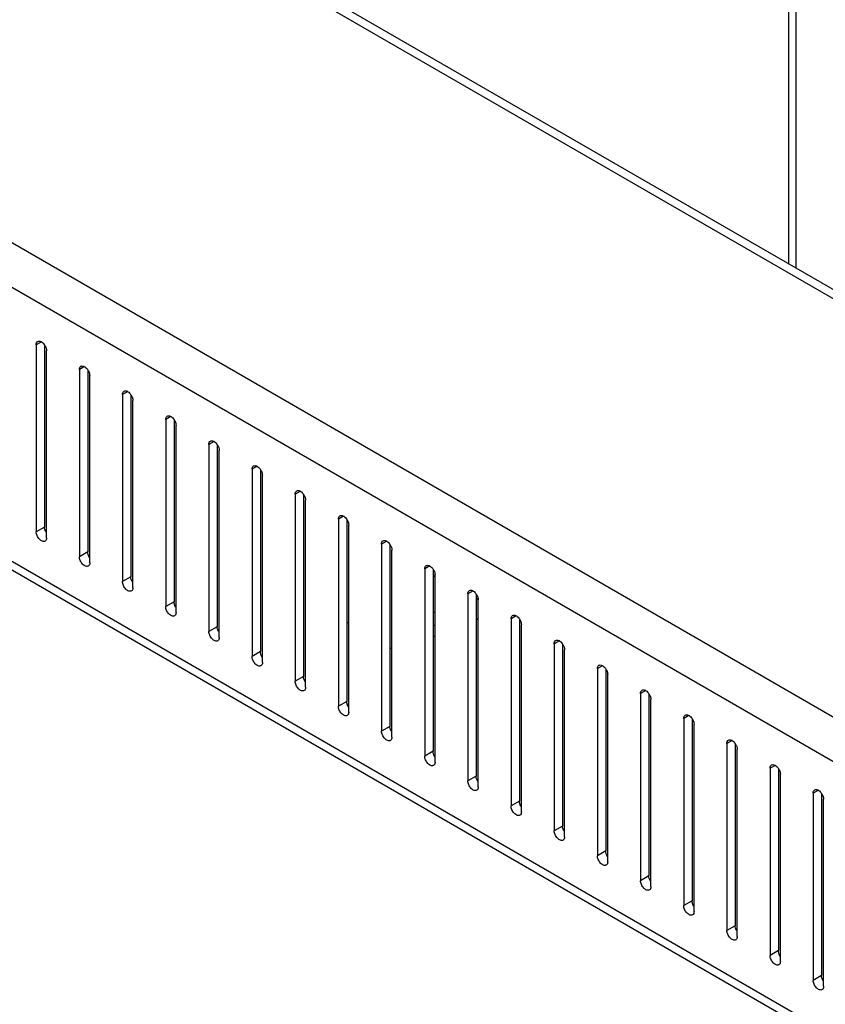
# Model space of a CAD drawing. Header units: inches. Extents: x 5 to 265, y 5 to 171.
# Tile 131 of 212: x 184.64 to 188.77, y 127.35 to 132.4. Entities that reach past the tile are written whole.
import ezdxf

# ---------------------------------------------------------------- set-up
doc = ezdxf.new("R2010")
doc.units = ezdxf.units.IN
doc.header["$LTSCALE"] = 14.96
doc.header["$MEASUREMENT"] = 0
doc.layers.get('0').update_dxf_attribs({"linetype": 'CONTINUOUS'})
doc.layers.add('03_ALL_AXES', color=7, linetype='CONTINUOUS')

msp = doc.modelspace()

# ---------------------------------------------------------------- linework, layer by layer
at = {"color": 7, "linetype": 'Continuous'}
for p, q in [((188.5768, 138.1573), (188.5768, 131.1446)), ((188.6146, 138.1381), (188.6146, 131.1228)), ((197.7377, 125.8083), (182.5292, 134.5888)), ((182.5992, 134.5957), (197.8077, 125.8153)), ((180.6723, 133.5167), (195.8808, 124.7363)), ((181.728, 132.6786), (194.6127, 125.2398)), ((195.0019, 123.5634), (181.3519, 131.444)), ((181.6138, 131.3401), (194.6727, 123.8008)), ((186.3228, 129.2998), (186.3122, 129.3061)), ((186.7602, 129.3548), (186.7549, 129.3517)), ((186.7549, 129.2872), (186.7655, 129.2933)), ((186.7655, 129.2362), (186.7549, 129.2301)), ((186.5442, 129.1675), (186.5335, 129.1738))]:
    msp.add_line(p, q, dxfattribs=at)
msp.add_open_spline([(186.7655, 129.5456), (186.7646, 129.5449), (186.7609, 129.5421), (186.7574, 129.5391), (186.7549, 129.5367)], degree=3, knots=[0, 0, 0, 0, 0.244821, 1, 1, 1, 1], dxfattribs=at)
at = {"layer": '03_ALL_AXES', "color": 7, "linetype": 'Continuous'}
for p, q in [((184.747, 130.7437), (184.7205, 130.7284)), ((184.7205, 130.7284), (184.7205, 129.769)), ((184.7629, 130.7274), (184.7629, 129.7935)), ((184.7736, 129.7384), (184.7736, 130.6978)), ((184.9684, 130.616), (184.9418, 130.6006)), ((184.9418, 130.6006), (184.9418, 129.6413)), ((184.9843, 130.5996), (184.9843, 129.6658)), ((184.9949, 129.6106), (184.9949, 130.57)), ((185.1897, 130.4882), (185.1632, 130.4729)), ((185.1632, 130.4729), (185.1632, 129.5135)), ((185.2056, 130.4718), (185.2056, 129.538)), ((185.2162, 129.4829), (185.2162, 130.4423)), ((185.411, 130.3604), (185.3845, 130.3451)), ((185.3845, 130.3451), (185.3845, 129.3857)), ((185.4269, 130.3441), (185.4269, 129.4102)), ((185.4375, 129.3551), (185.4375, 130.3145)), ((185.6323, 130.2326), (185.6058, 130.2173)), ((185.6058, 130.2173), (185.6058, 129.2579)), ((185.6482, 130.2163), (185.6482, 129.2824)), ((185.6589, 129.2273), (185.6589, 130.1867)), ((185.8537, 130.1048), (185.8271, 130.0895)), ((185.8271, 130.0895), (185.8271, 129.1301)), ((185.8696, 130.0885), (185.8696, 129.1546)), ((185.8802, 129.0995), (185.8802, 130.0589)), ((186.075, 129.9771), (186.0485, 129.9618)), ((186.0485, 129.9618), (186.0485, 129.0024)), ((186.0909, 129.9607), (186.0909, 129.0269)), ((186.1015, 128.9717), (186.1015, 129.9311)), ((186.2963, 129.8493), (186.2698, 129.834)), ((186.2698, 129.834), (186.2698, 128.8746)), ((186.3122, 129.8329), (186.3122, 128.8991)), ((184.7629, 129.7935), (184.7205, 129.769)), ((186.3228, 128.844), (186.3228, 129.8034)), ((186.5176, 129.7215), (186.4911, 129.7062)), ((184.9843, 129.6658), (184.9418, 129.6413)), ((186.4911, 129.7062), (186.4911, 128.7468)), ((186.5335, 129.7052), (186.5335, 128.7713)), ((186.5442, 128.7162), (186.5442, 129.6756)), ((186.739, 129.5937), (186.7124, 129.5784)), ((186.7124, 129.5784), (186.7124, 128.619)), ((186.7549, 129.5774), (186.7549, 128.6435)), ((185.2056, 129.538), (185.1632, 129.5135)), ((186.7655, 128.5884), (186.7655, 129.5478)), ((186.9603, 129.4659), (186.9338, 129.4506)), ((185.4269, 129.4102), (185.3845, 129.3857)), ((186.9338, 129.4506), (186.9338, 128.4912)), ((186.9762, 129.4496), (186.9762, 128.5157)), ((186.9834, 129.4365), (186.9762, 129.4446)), ((186.9868, 128.4606), (186.9868, 129.42)), ((186.7655, 129.3518), (186.7549, 129.3579)), ((187.1816, 129.3382), (187.1551, 129.3229)), ((187.1551, 129.3229), (187.1551, 128.3635)), ((187.1975, 129.3218), (187.1975, 128.388)), ((185.6482, 129.2824), (185.6058, 129.2579)), ((187.2081, 128.3328), (187.2081, 129.2922)), ((187.4029, 129.2104), (187.3764, 129.1951)), ((185.8696, 129.1546), (185.8271, 129.1301)), ((187.3764, 129.1951), (187.3764, 128.2357)), ((187.4188, 129.194), (187.4188, 128.2602)), ((187.4295, 128.2051), (187.4295, 129.1645)), ((187.6243, 129.0826), (187.5977, 129.0673)), ((187.5977, 129.0673), (187.5977, 128.1079)), ((187.6402, 129.0663), (187.6402, 128.1324)), ((186.0909, 129.0269), (186.0485, 129.0024)), ((187.6508, 128.0773), (187.6508, 129.0367)), ((187.8456, 128.9548), (187.8191, 128.9395)), ((187.8191, 128.9395), (187.8191, 127.9801)), ((187.8615, 128.9385), (187.8615, 128.0046)), ((187.8721, 127.9495), (187.8721, 128.9089)), ((186.3122, 128.8991), (186.2698, 128.8746)), ((188.0669, 128.827), (188.0404, 128.8117)), ((188.0404, 128.8117), (188.0404, 127.8523)), ((188.0828, 128.8107), (188.0828, 127.8768)), ((186.5335, 128.7713), (186.4911, 128.7468)), ((188.0934, 127.8217), (188.0934, 128.7811)), ((188.2882, 128.6993), (188.2617, 128.684)), ((188.2617, 128.684), (188.2617, 127.7246)), ((188.3041, 128.6829), (188.3041, 127.7491)), ((188.3148, 127.694), (188.3148, 128.6533)), ((186.7549, 128.6435), (186.7124, 128.619)), ((188.5096, 128.5715), (188.483, 128.5562)), ((188.483, 128.5562), (188.483, 127.5968)), ((188.5255, 128.5551), (188.5255, 127.6213)), ((186.9762, 128.5157), (186.9338, 128.4912)), ((188.5361, 127.5662), (188.5361, 128.5256)), ((188.7309, 128.4437), (188.7044, 128.4284)), ((188.7044, 128.4284), (188.7044, 127.469)), ((188.7468, 128.4274), (188.7468, 127.4935)), ((188.7574, 127.4384), (188.7574, 128.3978)), ((187.1975, 128.388), (187.1551, 128.3635)), ((187.4188, 128.2602), (187.3764, 128.2357)), ((187.6402, 128.1324), (187.5977, 128.1079)), ((187.8615, 128.0046), (187.8191, 127.9801)), ((188.0828, 127.8768), (188.0404, 127.8523)), ((188.3041, 127.7491), (188.2617, 127.7246)), ((188.5255, 127.6213), (188.483, 127.5968)), ((188.7468, 127.4935), (188.7044, 127.469))]:
    msp.add_line(p, q, dxfattribs=at)
for centre in [(184.7119, 130.6931), (184.9332, 130.5653), (185.1546, 130.4375), (185.3759, 130.3098), (185.5972, 130.182), (185.8185, 130.0542), (186.0399, 129.9264), (186.2612, 129.7986), (186.4825, 129.6709), (186.7038, 129.5431), (186.9252, 129.4153), (187.1465, 129.2875), (187.3678, 129.1598), (187.5891, 129.032), (187.8105, 128.9042), (188.0318, 128.7764), (188.2531, 128.6486), (188.4744, 128.5209), (188.6958, 128.3931)]:
    msp.add_arc(centre, 0.0621, 33.9704, 38.7846, dxfattribs=at)
for points, knots in [([(184.7205, 130.7284), (184.7205, 130.732), (184.7214, 130.7386), (184.7258, 130.7441), (184.7283, 130.7456)], [0, 0, 0, 0, 0.549982, 1, 1, 1, 1]), ([(184.7283, 130.7456), (184.7304, 130.7468), (184.7358, 130.748), (184.7443, 130.7457), (184.7528, 130.7402), (184.7579, 130.735), (184.7603, 130.732)], [0, 0, 0, 0, 0.193684, 0.420711, 0.692082, 1, 1, 1, 1]), ([(184.77, 130.7152), (184.7706, 130.7137), (184.7725, 130.7081), (184.7736, 130.7022), (184.7736, 130.6978)], [0, 0, 0, 0, 0.266989, 1, 1, 1, 1]), ([(184.9496, 130.6178), (184.9517, 130.619), (184.9571, 130.6202), (184.9656, 130.6179), (184.9741, 130.6124), (184.9792, 130.6072), (184.9816, 130.6042)], [0, 0, 0, 0, 0.193684, 0.420711, 0.692082, 1, 1, 1, 1]), ([(184.9418, 130.6006), (184.9418, 130.6042), (184.9427, 130.6109), (184.9471, 130.6164), (184.9496, 130.6178)], [0, 0, 0, 0, 0.549982, 1, 1, 1, 1]), ([(184.9913, 130.5874), (184.9919, 130.5859), (184.9938, 130.5803), (184.9949, 130.5744), (184.9949, 130.57)], [0, 0, 0, 0, 0.266989, 1, 1, 1, 1]), ([(185.1632, 130.4729), (185.1632, 130.4764), (185.1641, 130.4831), (185.1684, 130.4886), (185.1709, 130.49)], [0, 0, 0, 0, 0.549982, 1, 1, 1, 1]), ([(185.1709, 130.49), (185.173, 130.4912), (185.1784, 130.4924), (185.1869, 130.4901), (185.1955, 130.4846), (185.2005, 130.4794), (185.2029, 130.4764)], [0, 0, 0, 0, 0.193684, 0.420711, 0.692082, 1, 1, 1, 1]), ([(185.2126, 130.4596), (185.2132, 130.4581), (185.2151, 130.4525), (185.2162, 130.4466), (185.2162, 130.4423)], [0, 0, 0, 0, 0.266989, 1, 1, 1, 1]), ([(185.3845, 130.3451), (185.3845, 130.3487), (185.3854, 130.3553), (185.3897, 130.3608), (185.3923, 130.3623)], [0, 0, 0, 0, 0.549982, 1, 1, 1, 1]), ([(185.3923, 130.3623), (185.3944, 130.3635), (185.3998, 130.3647), (185.4083, 130.3623), (185.4168, 130.3569), (185.4219, 130.3516), (185.4243, 130.3486)], [0, 0, 0, 0, 0.193684, 0.420711, 0.692082, 1, 1, 1, 1]), ([(185.434, 130.3318), (185.4345, 130.3304), (185.4365, 130.3248), (185.4375, 130.3188), (185.4375, 130.3145)], [0, 0, 0, 0, 0.266989, 1, 1, 1, 1]), ([(185.6058, 130.2173), (185.6058, 130.2209), (185.6067, 130.2275), (185.6111, 130.233), (185.6136, 130.2345)], [0, 0, 0, 0, 0.549982, 1, 1, 1, 1]), ([(185.6136, 130.2345), (185.6157, 130.2357), (185.6211, 130.2369), (185.6296, 130.2346), (185.6381, 130.2291), (185.6432, 130.2239), (185.6456, 130.2209)], [0, 0, 0, 0, 0.193684, 0.420711, 0.692082, 1, 1, 1, 1]), ([(185.6553, 130.2041), (185.6559, 130.2026), (185.6578, 130.197), (185.6589, 130.191), (185.6589, 130.1867)], [0, 0, 0, 0, 0.266989, 1, 1, 1, 1]), ([(185.8271, 130.0895), (185.8271, 130.0931), (185.828, 130.0998), (185.8324, 130.1052), (185.8349, 130.1067)], [0, 0, 0, 0, 0.549982, 1, 1, 1, 1]), ([(185.8349, 130.1067), (185.837, 130.1079), (185.8424, 130.1091), (185.8509, 130.1068), (185.8595, 130.1013), (185.8645, 130.0961), (185.8669, 130.0931)], [0, 0, 0, 0, 0.193684, 0.420711, 0.692082, 1, 1, 1, 1]), ([(185.8766, 130.0763), (185.8772, 130.0748), (185.8791, 130.0692), (185.8802, 130.0633), (185.8802, 130.0589)], [0, 0, 0, 0, 0.266989, 1, 1, 1, 1]), ([(186.0485, 129.9618), (186.0485, 129.9653), (186.0494, 129.972), (186.0537, 129.9775), (186.0562, 129.9789)], [0, 0, 0, 0, 0.549982, 1, 1, 1, 1]), ([(186.0562, 129.9789), (186.0583, 129.9801), (186.0637, 129.9813), (186.0722, 129.979), (186.0808, 129.9735), (186.0858, 129.9683), (186.0882, 129.9653)], [0, 0, 0, 0, 0.193684, 0.420711, 0.692082, 1, 1, 1, 1]), ([(186.098, 129.9485), (186.0985, 129.947), (186.1004, 129.9414), (186.1015, 129.9355), (186.1015, 129.9311)], [0, 0, 0, 0, 0.266989, 1, 1, 1, 1]), ([(186.2698, 129.834), (186.2698, 129.8375), (186.2707, 129.8442), (186.275, 129.8497), (186.2776, 129.8511)], [0, 0, 0, 0, 0.549982, 1, 1, 1, 1]), ([(186.2776, 129.8511), (186.2797, 129.8523), (186.2851, 129.8535), (186.2936, 129.8512), (186.3021, 129.8457), (186.3072, 129.8405), (186.3096, 129.8375)], [0, 0, 0, 0, 0.193684, 0.420711, 0.692082, 1, 1, 1, 1]), ([(186.3193, 129.8207), (186.3198, 129.8192), (186.3218, 129.8136), (186.3228, 129.8077), (186.3228, 129.8034)], [0, 0, 0, 0, 0.266989, 1, 1, 1, 1]), ([(184.7658, 129.7213), (184.7639, 129.7202), (184.7592, 129.719), (184.7516, 129.7205), (184.7439, 129.7247), (184.7337, 129.7337), (184.7242, 129.7485), (184.7205, 129.7623), (184.7205, 129.769)], [0, 0, 0, 0, 0.087096, 0.186852, 0.304476, 0.438665, 0.730051, 1, 1, 1, 1]), ([(184.7665, 129.7762), (184.7659, 129.7776), (184.764, 129.7833), (184.7629, 129.7892), (184.7629, 129.7935)], [0, 0, 0, 0, 0.266989, 1, 1, 1, 1]), ([(184.7736, 129.7384), (184.7736, 129.7348), (184.7727, 129.7282), (184.7683, 129.7227), (184.7658, 129.7213)], [0, 0, 0, 0, 0.549982, 1, 1, 1, 1]), ([(186.4911, 129.7062), (186.4911, 129.7098), (186.492, 129.7164), (186.4964, 129.7219), (186.4989, 129.7234)], [0, 0, 0, 0, 0.549982, 1, 1, 1, 1]), ([(186.4989, 129.7234), (186.501, 129.7246), (186.5064, 129.7258), (186.5149, 129.7234), (186.5234, 129.718), (186.5285, 129.7127), (186.5309, 129.7097)], [0, 0, 0, 0, 0.193684, 0.420711, 0.692082, 1, 1, 1, 1]), ([(184.9878, 129.6484), (184.9873, 129.6499), (184.9853, 129.6555), (184.9843, 129.6614), (184.9843, 129.6658)], [0, 0, 0, 0, 0.266989, 1, 1, 1, 1]), ([(186.5406, 129.6929), (186.5412, 129.6915), (186.5431, 129.6859), (186.5442, 129.6799), (186.5442, 129.6756)], [0, 0, 0, 0, 0.266989, 1, 1, 1, 1]), ([(184.9871, 129.5935), (184.9852, 129.5924), (184.9805, 129.5912), (184.973, 129.5927), (184.9652, 129.5969), (184.9551, 129.6059), (184.9455, 129.6207), (184.9418, 129.6346), (184.9418, 129.6413)], [0, 0, 0, 0, 0.087096, 0.186852, 0.304476, 0.438665, 0.730051, 1, 1, 1, 1]), ([(184.9949, 129.6106), (184.9949, 129.6071), (184.994, 129.6004), (184.9896, 129.5949), (184.9871, 129.5935)], [0, 0, 0, 0, 0.549982, 1, 1, 1, 1]), ([(186.7124, 129.5784), (186.7124, 129.582), (186.7133, 129.5886), (186.7177, 129.5941), (186.7202, 129.5956)], [0, 0, 0, 0, 0.549982, 1, 1, 1, 1]), ([(186.7202, 129.5956), (186.7223, 129.5968), (186.7277, 129.598), (186.7362, 129.5957), (186.7448, 129.5902), (186.7498, 129.585), (186.7522, 129.582)], [0, 0, 0, 0, 0.193684, 0.420711, 0.692082, 1, 1, 1, 1]), ([(186.7619, 129.5652), (186.7625, 129.5637), (186.7644, 129.5581), (186.7655, 129.5521), (186.7655, 129.5478)], [0, 0, 0, 0, 0.266989, 1, 1, 1, 1]), ([(185.2084, 129.4657), (185.2066, 129.4646), (185.2019, 129.4634), (185.1943, 129.4649), (185.1865, 129.4691), (185.1764, 129.4782), (185.1668, 129.4929), (185.1632, 129.5068), (185.1632, 129.5135)], [0, 0, 0, 0, 0.087096, 0.186852, 0.304476, 0.438665, 0.730051, 1, 1, 1, 1]), ([(185.2091, 129.5206), (185.2086, 129.5221), (185.2067, 129.5277), (185.2056, 129.5336), (185.2056, 129.538)], [0, 0, 0, 0, 0.266989, 1, 1, 1, 1]), ([(185.2162, 129.4829), (185.2162, 129.4793), (185.2153, 129.4726), (185.211, 129.4672), (185.2084, 129.4657)], [0, 0, 0, 0, 0.549982, 1, 1, 1, 1]), ([(186.9338, 129.4506), (186.9338, 129.4542), (186.9347, 129.4609), (186.939, 129.4663), (186.9415, 129.4678)], [0, 0, 0, 0, 0.549982, 1, 1, 1, 1]), ([(186.9415, 129.4678), (186.9436, 129.469), (186.949, 129.4702), (186.9576, 129.4679), (186.9661, 129.4624), (186.9711, 129.4572), (186.9735, 129.4542)], [0, 0, 0, 0, 0.193684, 0.420711, 0.692082, 1, 1, 1, 1]), ([(185.4305, 129.3928), (185.4299, 129.3943), (185.428, 129.3999), (185.4269, 129.4059), (185.4269, 129.4102)], [0, 0, 0, 0, 0.266989, 1, 1, 1, 1]), ([(186.9762, 129.4242), (186.9778, 129.4245), (186.9811, 129.4249), (186.9843, 129.4247), (186.9859, 129.4245)], [0, 0, 0, 0, 0.513932, 1, 1, 1, 1]), ([(186.9833, 129.4374), (186.9838, 129.4359), (186.9857, 129.4303), (186.9868, 129.4244), (186.9868, 129.42)], [0, 0, 0, 0, 0.266989, 1, 1, 1, 1]), ([(185.4298, 129.3379), (185.4279, 129.3368), (185.4232, 129.3356), (185.4156, 129.3372), (185.4079, 129.3414), (185.3977, 129.3504), (185.3882, 129.3651), (185.3845, 129.379), (185.3845, 129.3857)], [0, 0, 0, 0, 0.087096, 0.186852, 0.304476, 0.438665, 0.730051, 1, 1, 1, 1]), ([(185.4375, 129.3551), (185.4375, 129.3515), (185.4366, 129.3449), (185.4323, 129.3394), (185.4298, 129.3379)], [0, 0, 0, 0, 0.549982, 1, 1, 1, 1]), ([(186.9868, 129.328), (186.9852, 129.3259), (186.9818, 129.3217), (186.9781, 129.3178), (186.9762, 129.316)], [0, 0, 0, 0, 0.506601, 1, 1, 1, 1]), ([(187.1551, 129.3229), (187.1551, 129.3264), (187.156, 129.3331), (187.1603, 129.3386), (187.1629, 129.34)], [0, 0, 0, 0, 0.549982, 1, 1, 1, 1]), ([(187.1629, 129.34), (187.165, 129.3412), (187.1704, 129.3424), (187.1789, 129.3401), (187.1874, 129.3346), (187.1925, 129.3294), (187.1949, 129.3264)], [0, 0, 0, 0, 0.193684, 0.420711, 0.692082, 1, 1, 1, 1]), ([(187.2046, 129.3096), (187.2051, 129.3081), (187.2071, 129.3025), (187.2081, 129.2966), (187.2081, 129.2922)], [0, 0, 0, 0, 0.266989, 1, 1, 1, 1]), ([(185.6511, 129.2101), (185.6492, 129.2091), (185.6445, 129.2078), (185.6369, 129.2094), (185.6292, 129.2136), (185.619, 129.2226), (185.6095, 129.2373), (185.6058, 129.2512), (185.6058, 129.2579)], [0, 0, 0, 0, 0.087096, 0.186852, 0.304476, 0.438665, 0.730051, 1, 1, 1, 1]), ([(185.6518, 129.2651), (185.6512, 129.2665), (185.6493, 129.2721), (185.6482, 129.2781), (185.6482, 129.2824)], [0, 0, 0, 0, 0.266989, 1, 1, 1, 1]), ([(185.6589, 129.2273), (185.6589, 129.2237), (185.658, 129.2171), (185.6536, 129.2116), (185.6511, 129.2101)], [0, 0, 0, 0, 0.549982, 1, 1, 1, 1]), ([(187.3764, 129.1951), (187.3764, 129.1987), (187.3773, 129.2053), (187.3817, 129.2108), (187.3842, 129.2122)], [0, 0, 0, 0, 0.549982, 1, 1, 1, 1]), ([(187.3842, 129.2122), (187.3863, 129.2134), (187.3917, 129.2146), (187.4002, 129.2123), (187.4087, 129.2068), (187.4138, 129.2016), (187.4162, 129.1986)], [0, 0, 0, 0, 0.193684, 0.420711, 0.692082, 1, 1, 1, 1]), ([(185.8731, 129.1373), (185.8726, 129.1388), (185.8706, 129.1444), (185.8696, 129.1503), (185.8696, 129.1546)], [0, 0, 0, 0, 0.266989, 1, 1, 1, 1]), ([(187.4259, 129.1818), (187.4265, 129.1803), (187.4284, 129.1747), (187.4295, 129.1688), (187.4295, 129.1645)], [0, 0, 0, 0, 0.266989, 1, 1, 1, 1]), ([(185.8724, 129.0824), (185.8705, 129.0813), (185.8658, 129.0801), (185.8583, 129.0816), (185.8505, 129.0858), (185.8404, 129.0948), (185.8308, 129.1096), (185.8271, 129.1234), (185.8271, 129.1301)], [0, 0, 0, 0, 0.087096, 0.186852, 0.304476, 0.438665, 0.730051, 1, 1, 1, 1]), ([(185.8802, 129.0995), (185.8802, 129.0959), (185.8793, 129.0893), (185.8749, 129.0838), (185.8724, 129.0824)], [0, 0, 0, 0, 0.549982, 1, 1, 1, 1]), ([(187.5977, 129.0673), (187.5977, 129.0709), (187.5986, 129.0775), (187.603, 129.083), (187.6055, 129.0845)], [0, 0, 0, 0, 0.549982, 1, 1, 1, 1]), ([(187.6055, 129.0845), (187.6076, 129.0857), (187.613, 129.0869), (187.6215, 129.0845), (187.6301, 129.0791), (187.6351, 129.0738), (187.6375, 129.0709)], [0, 0, 0, 0, 0.193684, 0.420711, 0.692082, 1, 1, 1, 1]), ([(187.6472, 129.054), (187.6478, 129.0526), (187.6497, 129.047), (187.6508, 129.041), (187.6508, 129.0367)], [0, 0, 0, 0, 0.266989, 1, 1, 1, 1]), ([(186.0944, 129.0095), (186.0939, 129.011), (186.092, 129.0166), (186.0909, 129.0225), (186.0909, 129.0269)], [0, 0, 0, 0, 0.266989, 1, 1, 1, 1]), ([(186.0937, 128.9546), (186.0919, 128.9535), (186.0872, 128.9523), (186.0796, 128.9538), (186.0718, 128.958), (186.0617, 128.967), (186.0521, 128.9818), (186.0485, 128.9957), (186.0485, 129.0024)], [0, 0, 0, 0, 0.087096, 0.186852, 0.304476, 0.438665, 0.730051, 1, 1, 1, 1]), ([(186.1015, 128.9717), (186.1015, 128.9682), (186.1006, 128.9615), (186.0963, 128.956), (186.0937, 128.9546)], [0, 0, 0, 0, 0.549982, 1, 1, 1, 1]), ([(187.8191, 128.9395), (187.8191, 128.9431), (187.82, 128.9497), (187.8243, 128.9552), (187.8268, 128.9567)], [0, 0, 0, 0, 0.549982, 1, 1, 1, 1]), ([(187.8268, 128.9567), (187.8289, 128.9579), (187.8343, 128.9591), (187.8429, 128.9568), (187.8514, 128.9513), (187.8564, 128.9461), (187.8588, 128.9431)], [0, 0, 0, 0, 0.193684, 0.420711, 0.692082, 1, 1, 1, 1]), ([(187.8686, 128.9263), (187.8691, 128.9248), (187.871, 128.9192), (187.8721, 128.9132), (187.8721, 128.9089)], [0, 0, 0, 0, 0.266989, 1, 1, 1, 1]), ([(186.3151, 128.8268), (186.3132, 128.8257), (186.3085, 128.8245), (186.3009, 128.826), (186.2932, 128.8302), (186.283, 128.8393), (186.2735, 128.854), (186.2698, 128.8679), (186.2698, 128.8746)], [0, 0, 0, 0, 0.087096, 0.186852, 0.304476, 0.438665, 0.730051, 1, 1, 1, 1]), ([(186.3158, 128.8817), (186.3152, 128.8832), (186.3133, 128.8888), (186.3122, 128.8947), (186.3122, 128.8991)], [0, 0, 0, 0, 0.266989, 1, 1, 1, 1]), ([(186.3228, 128.844), (186.3228, 128.8404), (186.3219, 128.8337), (186.3176, 128.8283), (186.3151, 128.8268)], [0, 0, 0, 0, 0.549982, 1, 1, 1, 1]), ([(188.0404, 128.8117), (188.0404, 128.8153), (188.0413, 128.822), (188.0456, 128.8274), (188.0482, 128.8289)], [0, 0, 0, 0, 0.549982, 1, 1, 1, 1]), ([(188.0482, 128.8289), (188.0503, 128.8301), (188.0557, 128.8313), (188.0642, 128.829), (188.0727, 128.8235), (188.0778, 128.8183), (188.0802, 128.8153)], [0, 0, 0, 0, 0.193684, 0.420711, 0.692082, 1, 1, 1, 1]), ([(186.5371, 128.7539), (186.5365, 128.7554), (186.5346, 128.761), (186.5335, 128.767), (186.5335, 128.7713)], [0, 0, 0, 0, 0.266989, 1, 1, 1, 1]), ([(188.0899, 128.7985), (188.0904, 128.797), (188.0924, 128.7914), (188.0934, 128.7855), (188.0934, 128.7811)], [0, 0, 0, 0, 0.266989, 1, 1, 1, 1]), ([(186.5364, 128.699), (186.5345, 128.6979), (186.5298, 128.6967), (186.5222, 128.6983), (186.5145, 128.7025), (186.5043, 128.7115), (186.4948, 128.7262), (186.4911, 128.7401), (186.4911, 128.7468)], [0, 0, 0, 0, 0.087096, 0.186852, 0.304476, 0.438665, 0.730051, 1, 1, 1, 1]), ([(186.5442, 128.7162), (186.5442, 128.7126), (186.5433, 128.706), (186.5389, 128.7005), (186.5364, 128.699)], [0, 0, 0, 0, 0.549982, 1, 1, 1, 1]), ([(188.2617, 128.684), (188.2617, 128.6875), (188.2626, 128.6942), (188.267, 128.6997), (188.2695, 128.7011)], [0, 0, 0, 0, 0.549982, 1, 1, 1, 1]), ([(188.2695, 128.7011), (188.2716, 128.7023), (188.277, 128.7035), (188.2855, 128.7012), (188.294, 128.6957), (188.2991, 128.6905), (188.3015, 128.6875)], [0, 0, 0, 0, 0.193684, 0.420711, 0.692082, 1, 1, 1, 1]), ([(188.3112, 128.6707), (188.3118, 128.6692), (188.3137, 128.6636), (188.3148, 128.6577), (188.3148, 128.6533)], [0, 0, 0, 0, 0.266989, 1, 1, 1, 1]), ([(186.7577, 128.5712), (186.7558, 128.5702), (186.7511, 128.5689), (186.7436, 128.5705), (186.7358, 128.5747), (186.7257, 128.5837), (186.7161, 128.5984), (186.7124, 128.6123), (186.7124, 128.619)], [0, 0, 0, 0, 0.087096, 0.186852, 0.304476, 0.438665, 0.730051, 1, 1, 1, 1]), ([(186.7584, 128.6262), (186.7579, 128.6276), (186.7559, 128.6332), (186.7549, 128.6392), (186.7549, 128.6435)], [0, 0, 0, 0, 0.266989, 1, 1, 1, 1]), ([(186.7655, 128.5884), (186.7655, 128.5848), (186.7646, 128.5782), (186.7602, 128.5727), (186.7577, 128.5712)], [0, 0, 0, 0, 0.549982, 1, 1, 1, 1]), ([(188.483, 128.5562), (188.483, 128.5598), (188.4839, 128.5664), (188.4883, 128.5719), (188.4908, 128.5733)], [0, 0, 0, 0, 0.549982, 1, 1, 1, 1]), ([(188.4908, 128.5733), (188.4929, 128.5746), (188.4983, 128.5757), (188.5068, 128.5734), (188.5154, 128.5679), (188.5204, 128.5627), (188.5228, 128.5597)], [0, 0, 0, 0, 0.193684, 0.420711, 0.692082, 1, 1, 1, 1]), ([(186.9797, 128.4984), (186.9792, 128.4999), (186.9773, 128.5055), (186.9762, 128.5114), (186.9762, 128.5157)], [0, 0, 0, 0, 0.266989, 1, 1, 1, 1]), ([(188.5325, 128.5429), (188.5331, 128.5414), (188.535, 128.5358), (188.5361, 128.5299), (188.5361, 128.5256)], [0, 0, 0, 0, 0.266989, 1, 1, 1, 1]), ([(186.979, 128.4435), (186.9772, 128.4424), (186.9725, 128.4412), (186.9649, 128.4427), (186.9571, 128.4469), (186.947, 128.4559), (186.9375, 128.4707), (186.9338, 128.4845), (186.9338, 128.4912)], [0, 0, 0, 0, 0.087096, 0.186852, 0.304476, 0.438665, 0.730051, 1, 1, 1, 1]), ([(186.9868, 128.4606), (186.9868, 128.4571), (186.9859, 128.4504), (186.9816, 128.4449), (186.979, 128.4435)], [0, 0, 0, 0, 0.549982, 1, 1, 1, 1]), ([(188.7121, 128.4456), (188.7142, 128.4468), (188.7196, 128.448), (188.7282, 128.4457), (188.7367, 128.4402), (188.7417, 128.4349), (188.7441, 128.432)], [0, 0, 0, 0, 0.193684, 0.420711, 0.692082, 1, 1, 1, 1]), ([(188.7044, 128.4284), (188.7044, 128.432), (188.7053, 128.4386), (188.7096, 128.4441), (188.7121, 128.4456)], [0, 0, 0, 0, 0.549982, 1, 1, 1, 1]), ([(188.7539, 128.4151), (188.7544, 128.4137), (188.7563, 128.4081), (188.7574, 128.4021), (188.7574, 128.3978)], [0, 0, 0, 0, 0.266989, 1, 1, 1, 1]), ([(187.2004, 128.3157), (187.1985, 128.3146), (187.1938, 128.3134), (187.1862, 128.3149), (187.1785, 128.3191), (187.1683, 128.3281), (187.1588, 128.3429), (187.1551, 128.3568), (187.1551, 128.3635)], [0, 0, 0, 0, 0.087096, 0.186852, 0.304476, 0.438665, 0.730051, 1, 1, 1, 1]), ([(187.2011, 128.3706), (187.2005, 128.3721), (187.1986, 128.3777), (187.1975, 128.3836), (187.1975, 128.388)], [0, 0, 0, 0, 0.266989, 1, 1, 1, 1]), ([(187.2081, 128.3328), (187.2081, 128.3293), (187.2072, 128.3226), (187.2029, 128.3171), (187.2004, 128.3157)], [0, 0, 0, 0, 0.549982, 1, 1, 1, 1]), ([(187.4224, 128.2428), (187.4218, 128.2443), (187.4199, 128.2499), (187.4188, 128.2558), (187.4188, 128.2602)], [0, 0, 0, 0, 0.266989, 1, 1, 1, 1]), ([(187.4217, 128.1879), (187.4198, 128.1868), (187.4151, 128.1856), (187.4075, 128.1871), (187.3998, 128.1914), (187.3896, 128.2004), (187.3801, 128.2151), (187.3764, 128.229), (187.3764, 128.2357)], [0, 0, 0, 0, 0.087096, 0.186852, 0.304476, 0.438665, 0.730051, 1, 1, 1, 1]), ([(187.4295, 128.2051), (187.4295, 128.2015), (187.4286, 128.1948), (187.4242, 128.1894), (187.4217, 128.1879)], [0, 0, 0, 0, 0.549982, 1, 1, 1, 1]), ([(187.643, 128.0601), (187.6411, 128.059), (187.6364, 128.0578), (187.6289, 128.0594), (187.6211, 128.0636), (187.611, 128.0726), (187.6014, 128.0873), (187.5977, 128.1012), (187.5977, 128.1079)], [0, 0, 0, 0, 0.087096, 0.186852, 0.304476, 0.438665, 0.730051, 1, 1, 1, 1]), ([(187.6437, 128.115), (187.6432, 128.1165), (187.6412, 128.1221), (187.6402, 128.1281), (187.6402, 128.1324)], [0, 0, 0, 0, 0.266989, 1, 1, 1, 1]), ([(187.6508, 128.0773), (187.6508, 128.0737), (187.6499, 128.0671), (187.6455, 128.0616), (187.643, 128.0601)], [0, 0, 0, 0, 0.549982, 1, 1, 1, 1]), ([(187.8651, 127.9873), (187.8645, 127.9887), (187.8626, 127.9943), (187.8615, 128.0003), (187.8615, 128.0046)], [0, 0, 0, 0, 0.266989, 1, 1, 1, 1]), ([(187.8643, 127.9323), (187.8625, 127.9313), (187.8578, 127.9301), (187.8502, 127.9316), (187.8424, 127.9358), (187.8323, 127.9448), (187.8228, 127.9595), (187.8191, 127.9734), (187.8191, 127.9801)], [0, 0, 0, 0, 0.087096, 0.186852, 0.304476, 0.438665, 0.730051, 1, 1, 1, 1]), ([(187.8721, 127.9495), (187.8721, 127.9459), (187.8712, 127.9393), (187.8669, 127.9338), (187.8643, 127.9323)], [0, 0, 0, 0, 0.549982, 1, 1, 1, 1]), ([(188.0857, 127.8046), (188.0838, 127.8035), (188.0791, 127.8023), (188.0715, 127.8038), (188.0638, 127.808), (188.0536, 127.817), (188.0441, 127.8318), (188.0404, 127.8456), (188.0404, 127.8523)], [0, 0, 0, 0, 0.087096, 0.186852, 0.304476, 0.438665, 0.730051, 1, 1, 1, 1]), ([(188.0864, 127.8595), (188.0858, 127.861), (188.0839, 127.8666), (188.0828, 127.8725), (188.0828, 127.8768)], [0, 0, 0, 0, 0.266989, 1, 1, 1, 1]), ([(188.0934, 127.8217), (188.0934, 127.8182), (188.0925, 127.8115), (188.0882, 127.806), (188.0857, 127.8046)], [0, 0, 0, 0, 0.549982, 1, 1, 1, 1]), ([(188.3077, 127.7317), (188.3071, 127.7332), (188.3052, 127.7388), (188.3041, 127.7447), (188.3041, 127.7491)], [0, 0, 0, 0, 0.266989, 1, 1, 1, 1]), ([(188.307, 127.6768), (188.3051, 127.6757), (188.3004, 127.6745), (188.2928, 127.676), (188.2851, 127.6802), (188.2749, 127.6892), (188.2654, 127.704), (188.2617, 127.7179), (188.2617, 127.7246)], [0, 0, 0, 0, 0.087096, 0.186852, 0.304476, 0.438665, 0.730051, 1, 1, 1, 1]), ([(188.3148, 127.694), (188.3148, 127.6904), (188.3139, 127.6837), (188.3095, 127.6782), (188.307, 127.6768)], [0, 0, 0, 0, 0.549982, 1, 1, 1, 1]), ([(188.5283, 127.549), (188.5264, 127.5479), (188.5217, 127.5467), (188.5142, 127.5482), (188.5064, 127.5525), (188.4963, 127.5615), (188.4867, 127.5762), (188.483, 127.5901), (188.483, 127.5968)], [0, 0, 0, 0, 0.087096, 0.186852, 0.304476, 0.438665, 0.730051, 1, 1, 1, 1]), ([(188.529, 127.6039), (188.5285, 127.6054), (188.5265, 127.611), (188.5255, 127.6169), (188.5255, 127.6213)], [0, 0, 0, 0, 0.266989, 1, 1, 1, 1]), ([(188.5361, 127.5662), (188.5361, 127.5626), (188.5352, 127.556), (188.5308, 127.5505), (188.5283, 127.549)], [0, 0, 0, 0, 0.549982, 1, 1, 1, 1]), ([(188.7504, 127.4761), (188.7498, 127.4776), (188.7479, 127.4832), (188.7468, 127.4892), (188.7468, 127.4935)], [0, 0, 0, 0, 0.266989, 1, 1, 1, 1]), ([(188.7496, 127.4212), (188.7478, 127.4201), (188.7431, 127.4189), (188.7355, 127.4205), (188.7277, 127.4247), (188.7176, 127.4337), (188.7081, 127.4484), (188.7044, 127.4623), (188.7044, 127.469)], [0, 0, 0, 0, 0.087096, 0.186852, 0.304476, 0.438665, 0.730051, 1, 1, 1, 1]), ([(188.7574, 127.4384), (188.7574, 127.4348), (188.7565, 127.4282), (188.7522, 127.4227), (188.7496, 127.4212)], [0, 0, 0, 0, 0.549982, 1, 1, 1, 1])]:
    msp.add_open_spline(points, degree=3, knots=knots, dxfattribs=at)
for points in [[(184.7634, 130.7278), (184.766, 130.7238), (184.7683, 130.7196), (184.77, 130.7152)], [(184.9847, 130.6), (184.9874, 130.5961), (184.9896, 130.5918), (184.9913, 130.5874)], [(185.206, 130.4722), (185.2087, 130.4683), (185.2109, 130.464), (185.2126, 130.4596)], [(185.4274, 130.3444), (185.43, 130.3405), (185.4323, 130.3363), (185.434, 130.3318)], [(185.6487, 130.2167), (185.6513, 130.2127), (185.6536, 130.2085), (185.6553, 130.2041)], [(185.87, 130.0889), (185.8727, 130.085), (185.8749, 130.0807), (185.8766, 130.0763)], [(186.0913, 129.9611), (186.094, 129.9572), (186.0962, 129.9529), (186.098, 129.9485)], [(186.3127, 129.8333), (186.3153, 129.8294), (186.3176, 129.8251), (186.3193, 129.8207)], [(184.7731, 129.7636), (184.7705, 129.7675), (184.7682, 129.7717), (184.7665, 129.7762)], [(186.534, 129.7055), (186.5366, 129.7016), (186.5389, 129.6974), (186.5406, 129.6929)], [(184.9944, 129.6358), (184.9918, 129.6397), (184.9895, 129.644), (184.9878, 129.6484)], [(186.7553, 129.5778), (186.758, 129.5738), (186.7602, 129.5696), (186.7619, 129.5652)], [(185.2158, 129.508), (185.2131, 129.5119), (185.2109, 129.5162), (185.2091, 129.5206)], [(186.9766, 129.45), (186.9793, 129.4461), (186.9815, 129.4418), (186.9833, 129.4374)], [(185.4371, 129.3802), (185.4344, 129.3842), (185.4322, 129.3884), (185.4305, 129.3928)], [(187.198, 129.3222), (187.2006, 129.3183), (187.2029, 129.314), (187.2046, 129.3096)], [(185.6584, 129.2524), (185.6558, 129.2564), (185.6535, 129.2606), (185.6518, 129.2651)], [(187.4193, 129.1944), (187.4219, 129.1905), (187.4242, 129.1862), (187.4259, 129.1818)], [(185.8797, 129.1247), (185.8771, 129.1286), (185.8748, 129.1328), (185.8731, 129.1373)], [(187.6406, 129.0667), (187.6433, 129.0627), (187.6455, 129.0585), (187.6472, 129.054)], [(186.1011, 128.9969), (186.0984, 129.0008), (186.0962, 129.0051), (186.0944, 129.0095)], [(187.8619, 128.9389), (187.8646, 128.9349), (187.8668, 128.9307), (187.8686, 128.9263)], [(186.3224, 128.8691), (186.3197, 128.873), (186.3175, 128.8773), (186.3158, 128.8817)], [(188.0833, 128.8111), (188.0859, 128.8072), (188.0882, 128.8029), (188.0899, 128.7985)], [(186.5437, 128.7413), (186.5411, 128.7453), (186.5388, 128.7495), (186.5371, 128.7539)], [(188.3046, 128.6833), (188.3072, 128.6794), (188.3095, 128.6751), (188.3112, 128.6707)], [(186.765, 128.6135), (186.7624, 128.6175), (186.7601, 128.6217), (186.7584, 128.6262)], [(188.5259, 128.5555), (188.5286, 128.5516), (188.5308, 128.5473), (188.5325, 128.5429)], [(186.9864, 128.4858), (186.9837, 128.4897), (186.9815, 128.494), (186.9797, 128.4984)], [(188.7472, 128.4278), (188.7499, 128.4238), (188.7521, 128.4196), (188.7539, 128.4151)], [(187.2077, 128.358), (187.205, 128.3619), (187.2028, 128.3662), (187.2011, 128.3706)], [(187.429, 128.2302), (187.4264, 128.2341), (187.4241, 128.2384), (187.4224, 128.2428)], [(187.6503, 128.1024), (187.6477, 128.1064), (187.6454, 128.1106), (187.6437, 128.115)], [(187.8717, 127.9746), (187.869, 127.9786), (187.8668, 127.9828), (187.8651, 127.9873)], [(188.093, 127.8469), (188.0903, 127.8508), (188.0881, 127.8551), (188.0864, 127.8595)], [(188.3143, 127.7191), (188.3117, 127.723), (188.3094, 127.7273), (188.3077, 127.7317)], [(188.5356, 127.5913), (188.533, 127.5952), (188.5307, 127.5995), (188.529, 127.6039)], [(188.757, 127.4635), (188.7543, 127.4675), (188.7521, 127.4717), (188.7504, 127.4761)]]:
    msp.add_open_spline(points, degree=3, dxfattribs=at)

doc.saveas('drawing.dxf')
